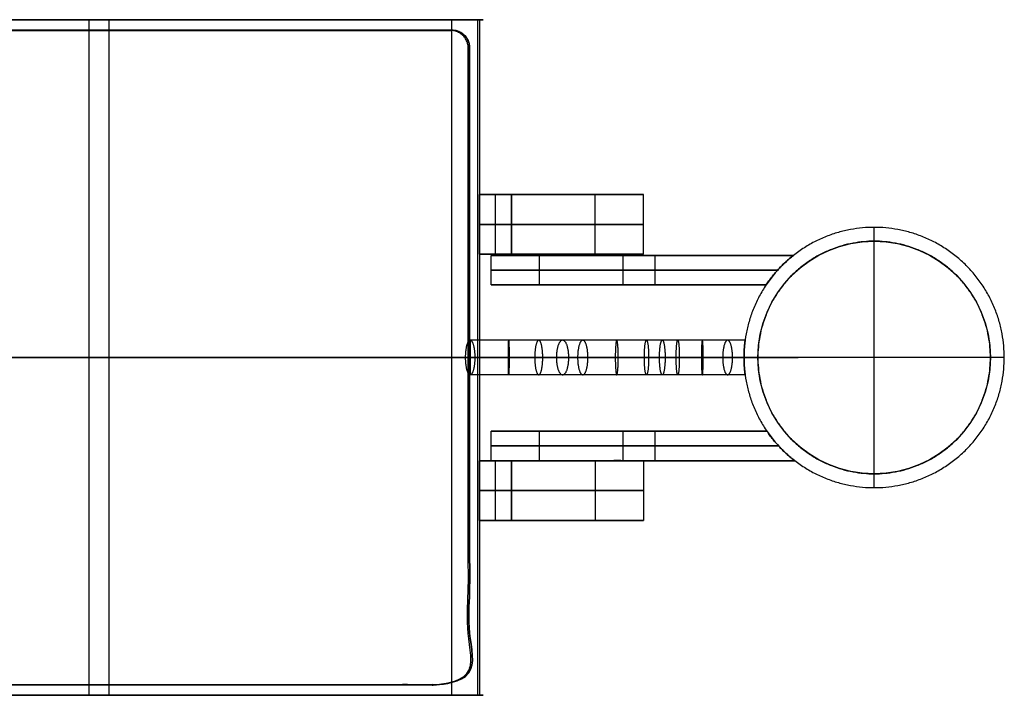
# Model space of a CAD drawing. Header units: millimetres. Extents: x -408 to 77, y -97 to 97.
# Tile 2 of 2: x -207 to 77, y -97 to 97. Entities that reach past the tile are written whole.
import ezdxf

# ---------------------------------------------------------------- set-up
doc = ezdxf.new("R2010")
doc.units = ezdxf.units.MM
doc.header["$MEASUREMENT"] = 0
doc.layers.add('Predefinito', color=7, linetype='Continuous', true_color=0x000000)

msp = doc.modelspace()

# ---------------------------------------------------------------- linework, layer by layer
at = {"layer": 'Predefinito'}
for p, q in [((-74.13, 97.49), (-206.44, 97.49)), ((-26.74, 47), (-74.13, 47)), ((-74.13, 29.79), (-74.13, 47)), ((-69.49, 29.79, -15), (-69.49, 47, -15)), ((-69.48, 29.79, 15), (-69.48, 47, 15)), ((-64.84, 29.79, -15), (-64.84, 47, -15)), ((-50.43, 47, 21.93), (-50.43, 47, -21.93)), ((-74.13, 38.39, 15), (-64.83, 38.39, 15)), ((-74.13, 38.39, 15), (-74.13, 38.39, -15)), ((-64.85, 38.39, -15), (-74.13, 38.39, -15)), ((-64.83, 38.39, -15), (-64.85, 38.39, -15)), ((39.83, -37.56, 31.34), (39.83, 37.56, 31.34)), ((39.83, -37.56, -109.26), (39.83, 37.56, -109.26)), ((-26.74, 29.79), (-74.13, 29.79)), ((-70.74, 29.45), (16.5, 29.45)), ((-50.43, 29.79, -21.93), (-50.43, 29.79, 21.93)), ((-26.43, 29.45, 15), (-26.43, 29.45, -15)), ((-70.74, 20.94), (8.64, 20.94)), ((-26.43, 20.94, 15), (-26.43, 20.94, -15)), ((-76.76, 5, 1.99), (-76.76, -5, 1.99)), ((77.39, 0, 31.34), (2.26, 0, 31.34)), ((77.39, 0, -109.26), (2.26, 0, -109.26)), ((-403.54, -0.02, 24), (-76.96, -0.02, 24)), ((-403.14, -0.02, 31), (-77.36, -0.02, 31)), ((-77.36, -0.02, 21), (-403.14, -0.02, 21)), ((-78.09, 0, 6.81), (-75.44, 0, -2.83)), ((-70.74, -21.29), (8.88, -21.29)), ((-26.43, -21.29, 15), (-26.43, -21.29, -15)), ((-26.74, -29.79), (-74.13, -29.79)), ((-74.13, -47), (-74.13, -29.79)), ((-70.74, -29.79), (16.94, -29.79)), ((-69.49, -47, -15), (-69.49, -29.79, -15)), ((-69.48, -47, 15), (-69.48, -29.79, 15)), ((-64.84, -47, -15), (-64.84, -29.79, -15)), ((-50.43, -29.79, 21.93), (-50.43, -29.79, -21.93)), ((-33.26, -29.69, 15.63), (-35.27, -29.69, 15.63)), ((-35.27, -29.69, 15.63), (-35.27, -29.69, -17.4)), ((-26.43, -29.79, 15), (-26.43, -29.79, -15)), ((-74.13, -38.39, 15), (-64.83, -38.39, 15)), ((-74.13, -38.39, 15), (-74.13, -38.39, -15)), ((-64.85, -38.39, -15), (-74.13, -38.39, -15)), ((-64.83, -38.39, -15), (-64.85, -38.39, -15)), ((-26.74, -47), (-74.13, -47)), ((-50.43, -47, -21.93), (-50.43, -47, 21.93)), ((-206.44, -97.49), (-74.13, -97.49))]:
    msp.add_line(p, q, dxfattribs=at)
at = {"layer": 'Predefinito', "extrusion": (0, 1, 0)}
msp.add_lwpolyline([(23.35, 15), (-17.88, 15), (-17.88, -15), (23.35, -15)], dxfattribs=at)
at = {"layer": 'Predefinito'}
msp.add_circle((39.83, 0, -109.26), 33.56, dxfattribs=at)
for points, weights, degree, knots in [([(-395.71, 97.49, 4), (-399.51, 97.49, 4), (-403.31, 97.49, 4), (-405.77, 97.49, 4), (-405.81, 97.49, 6.46), (-406.02, 97.49, 18.47), (-406.22, 97.49, 30.49), (-406.23, 97.49, 30.7), (-406.08, 97.49, 30.85), (-405.93, 97.49, 31), (-405.72, 97.49, 31), (-240.18, 97.49, 31), (-74.63, 97.49, 31), (-74.16, 97.49, 31), (-74.13, 97.49, 30.54)], [1, 1, 1, 0.713131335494, 1, 1, 1, 0.922232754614, 1, 0.922232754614, 1, 1, 1, 0.731603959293, 1], 2, [1151.922436, 1151.922436, 1151.922436, 1159.519751, 1159.519751, 1163.403959, 1163.403959, 1187.441814, 1187.441814, 1187.838795, 1187.838795, 1188.235775, 1188.235775, 1519.331, 1519.331, 1520.081125, 1520.081125, 1520.081125]), ([(-74.13, 97.49, 30.54), (-74.13, 97.49, 3.77), (-74.13, 97.49, -23), (-74.13, 97.49, -31), (-82.13, 97.49, -31), (-131.61, 97.49, -31), (-181.09, 97.49, -31), (-184.73, 97.49, -31), (-186.82, 97.49, -28.02), (-196.99, 97.49, -13.5), (-207.15, 97.49, 1.02), (-209.24, 97.49, 4), (-212.88, 97.49, 4), (-215.33, 97.49, 4), (-217.77, 97.49, 4)], [1, 1, 1, 0.707106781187, 1, 1, 1, 0.887010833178, 1, 1, 1, 0.887010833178, 1, 1, 1], 2, [1520.081125, 1520.081125, 1520.081125, 1545.985063, 1545.985063, 1558.551434, 1558.551434, 1657.512945, 1657.512945, 1664.232463, 1664.232463, 1699.671636, 1699.671636, 1706.391154, 1706.391154, 1711.273367, 1711.273367, 1711.273367]), ([(-398.53, -94.49, 31), (-403.54, -94.49, 31), (-403.54, -89.49, 31), (-403.54, -0.02, 31), (-403.54, 89.44, 31), (-403.54, 94.45, 31), (-398.53, 94.45, 31), (-240.25, 94.45, 31), (-81.97, 94.45, 31)], [0.999999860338, 0.707106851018, 1, 1, 1, 0.707106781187, 1, 1, 1], 2, [-705.885083, -705.885083, -705.885083, -697.712508, -697.712508, -531.428482, -531.428482, -523.255906, -523.255906, -194.662744, -194.662744, -194.662744]), ([(-81.97, 94.45, 24), (-240.25, 94.45, 24), (-398.53, 94.45, 24), (-403.54, 94.45, 24), (-403.54, 89.44, 24), (-403.54, -0.02, 24), (-403.54, -89.49, 24), (-403.54, -94.49, 24), (-398.53, -94.49, 24)], [1, 1, 1, 0.707106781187, 1, 1, 1, 0.707106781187, 1], 2, [-1303.370015, -1303.370015, -1303.370015, -987.586458, -987.586458, -979.732476, -979.732476, -819.930768, -819.930768, -812.076786, -812.076786, -812.076786]), ([(-81.97, 94.45, 27.5), (-240.25, 94.45, 27.5), (-398.53, 94.45, 27.5), (-403.54, 94.45, 27.5), (-403.54, 89.44, 27.5), (-403.54, -0.02, 27.5), (-403.54, -89.49, 27.5), (-403.54, -94.49, 27.5), (-398.53, -94.49, 27.5)], [1, 1, 1, 0.707106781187, 1, 1, 1, 0.707106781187, 1], 2, [-1303.370015, -1303.370015, -1303.370015, -987.586458, -987.586458, -979.732476, -979.732476, -819.930768, -819.930768, -812.076786, -812.076786, -812.076786]), ([(-398.14, -94.41, 21), (-403.14, -94.41, 21), (-403.14, -89.41, 21), (-403.14, -0.02, 21), (-403.14, 89.37, 21), (-403.14, 94.37, 21), (-398.14, 94.37, 21), (-240.25, 94.37, 21), (-82.36, 94.37, 21)], [1, 0.707106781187, 1, 1, 1, 0.707106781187, 1, 1, 1], 2, [812.076786, 812.076786, 812.076786, 819.930768, 819.930768, 979.732476, 979.732476, 987.586458, 987.586458, 1303.370015, 1303.370015, 1303.370015]), ([(-82.36, 94.37, 31), (-240.25, 94.37, 31), (-398.14, 94.37, 31), (-403.14, 94.37, 31), (-403.14, 89.37, 31), (-403.14, -0.02, 31), (-403.14, -89.41, 31), (-403.14, -94.41, 31), (-398.14, -94.41, 31)], [1, 1, 1, 0.707106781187, 1, 1, 1, 0.707106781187, 1], 2, [-1303.370015, -1303.370015, -1303.370015, -987.586458, -987.586458, -979.732476, -979.732476, -819.930768, -819.930768, -812.076786, -812.076786, -812.076786]), ([(-82.36, 94.37, 26), (-240.25, 94.37, 26), (-398.14, 94.37, 26), (-403.14, 94.37, 26), (-403.14, 89.37, 26), (-403.14, -0.02, 26), (-403.14, -89.41, 26), (-403.14, -94.41, 26), (-398.14, -94.41, 26)], [1, 1, 1, 0.707106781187, 1, 1, 1, 0.707106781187, 1], 2, [-1303.370015, -1303.370015, -1303.370015, -987.586458, -987.586458, -979.732476, -979.732476, -819.930768, -819.930768, -812.076786, -812.076786, -812.076786]), ([(-81.97, 94.45, 31), (-76.96, 94.45, 31), (-76.96, 89.44, 31), (-76.96, -0.02, 31), (-76.96, -89.49, 31), (-76.96, -94.49, 31), (-81.97, -94.49, 31), (-240.25, -94.49, 31), (-398.53, -94.49, 31)], [1, 0.707106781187, 1, 1, 1, 0.707106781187, 1, 1, 1], 2, [-194.662744, -194.662744, -194.662744, -186.490167, -186.490167, -20.206142, -20.206142, -12.033565, -12.033565, 316.559596, 316.559596, 316.559596]), ([(-81.97, 94.45, 24), (-76.96, 94.45, 24), (-76.96, 89.44, 24), (-76.96, -0.02, 24), (-76.96, -89.49, 24), (-76.96, -94.49, 24), (-81.97, -94.49, 24), (-240.25, -94.49, 24), (-398.53, -94.49, 24)], [0.999999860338, 0.707106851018, 1, 1, 1, 0.707106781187, 1, 1, 1], 2, [1303.370015, 1303.370015, 1303.370015, 1311.223995, 1311.223995, 1471.025704, 1471.025704, 1478.879686, 1478.879686, 1794.663244, 1794.663244, 1794.663244]), ([(-398.53, -94.49, 27.5), (-240.25, -94.49, 27.5), (-81.97, -94.49, 27.5), (-76.96, -94.49, 27.5), (-76.96, -89.49, 27.5), (-76.96, -0.02, 27.5), (-76.96, 89.44, 27.5), (-76.96, 94.45, 27.5), (-81.97, 94.45, 27.5)], [1, 1, 1, 0.707106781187, 1, 1, 1, 0.707106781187, 1], 2, [-1794.663244, -1794.663244, -1794.663244, -1478.879687, -1478.879687, -1471.025705, -1471.025705, -1311.223997, -1311.223997, -1303.370015, -1303.370015, -1303.370015]), ([(-398.14, -94.41, 21), (-240.25, -94.41, 21), (-82.36, -94.41, 21), (-77.36, -94.41, 21), (-77.36, -89.41, 21), (-77.36, -0.02, 21), (-77.36, 89.37, 21), (-77.36, 94.37, 21), (-82.36, 94.37, 21)], [1, 1, 1, 0.707106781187, 1, 1, 1, 0.707106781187, 1], 2, [-1794.663244, -1794.663244, -1794.663244, -1478.879687, -1478.879687, -1471.025705, -1471.025705, -1311.223997, -1311.223997, -1303.370015, -1303.370015, -1303.370015]), ([(-398.14, -94.41, 31), (-240.25, -94.41, 31), (-82.36, -94.41, 31), (-77.36, -94.41, 31), (-77.36, -89.41, 31), (-77.36, -0.02, 31), (-77.36, 89.37, 31), (-77.36, 94.37, 31), (-82.36, 94.37, 31)], [1, 1, 1, 0.707106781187, 1, 1, 1, 0.707106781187, 1], 2, [-1794.663244, -1794.663244, -1794.663244, -1478.879687, -1478.879687, -1471.025705, -1471.025705, -1311.223997, -1311.223997, -1303.370015, -1303.370015, -1303.370015]), ([(-398.14, -94.41, 26), (-240.25, -94.41, 26), (-82.36, -94.41, 26), (-77.36, -94.41, 26), (-77.36, -89.41, 26), (-77.36, -0.02, 26), (-77.36, 89.37, 26), (-77.36, 94.37, 26), (-82.36, 94.37, 26)], [1, 1, 1, 0.707106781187, 1, 1, 1, 0.707106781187, 1], 2, [-1794.663244, -1794.663244, -1794.663244, -1478.879687, -1478.879687, -1471.025705, -1471.025705, -1311.223997, -1311.223997, -1303.370015, -1303.370015, -1303.370015]), ([(-64.83, 47, 15), (-54.62, 47, 25.96), (-40.68, 47, 20.47), (-26.74, 47, 14.98), (-26.74, 47), (-26.74, 47, -14.98), (-40.68, 47, -20.47), (-54.62, 47, -25.96), (-64.83, 47, -15)], [1, 0.82655508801, 1, 0.82655508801, 1, 0.82655508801, 1, 0.82655508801, 1], 2, [48.64947, 48.64947, 48.64947, 74.954292, 74.954292, 101.259113, 101.259113, 127.563935, 127.563935, 153.868756, 153.868756, 153.868756]), ([(-64.83, 38.39, -15), (-54.62, 38.39, -25.96), (-40.68, 38.39, -20.47), (-26.74, 38.39, -14.98), (-26.74, 38.39), (-26.74, 38.39, 14.98), (-40.68, 38.39, 20.47), (-54.62, 38.39, 25.96), (-64.83, 38.39, 15)], [1, 0.82655508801, 1, 0.82655508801, 1, 0.82655508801, 1, 0.82655508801, 1], 2, [-153.868756, -153.868756, -153.868756, -127.563935, -127.563935, -101.259113, -101.259113, -74.954292, -74.954292, -48.64947, -48.64947, -48.64947]), ([(77.39, 0, 31.34), (77.39, -37.56, 31.34), (39.83, -37.56, 31.34), (2.26, -37.56, 31.34), (2.26, 0, 31.34), (2.26, 37.56, 31.34), (39.83, 37.56, 31.34), (77.39, 37.56, 31.34), (77.39, 0, 31.34)], [1, 0.707106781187, 1, 0.707106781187, 1, 0.707106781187, 1, 0.707106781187, 1], 2, [-236.017477, -236.017477, -236.017477, -177.013108, -177.013108, -118.008739, -118.008739, -59.004369, -59.004369, 0, 0, 0]), ([(77.39, 0, -109.26), (77.39, -37.56, -109.26), (39.83, -37.56, -109.26), (2.26, -37.56, -109.26), (2.26, 0, -109.26), (2.26, 37.56, -109.26), (39.83, 37.56, -109.26), (77.39, 37.56, -109.26), (77.39, 0, -109.26)], [1, 0.707106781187, 1, 0.707106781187, 1, 0.707106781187, 1, 0.707106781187, 1], 2, [-236.017477, -236.017477, -236.017477, -177.013108, -177.013108, -118.008739, -118.008739, -59.004369, -59.004369, 0, 0, 0]), ([(77.39, 0, -38.96), (77.39, -37.56, -38.96), (39.83, -37.56, -38.96), (2.26, -37.56, -38.96), (2.26, 0, -38.96), (2.26, 37.56, -38.96), (39.83, 37.56, -38.96), (77.39, 37.56, -38.96), (77.39, 0, -38.96)], [1, 0.707106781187, 1, 0.707106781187, 1, 0.707106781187, 1, 0.707106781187, 1], 2, [-236.017477, -236.017477, -236.017477, -177.013108, -177.013108, -118.008739, -118.008739, -59.004369, -59.004369, 0, 0, 0]), ([(73.39, 0, -109.26), (73.39, -33.56, -109.26), (39.83, -33.56, -109.26), (6.26, -33.56, -109.26), (6.26, 0, -109.26), (6.26, 33.56, -109.26), (39.83, 33.56, -109.26), (73.39, 33.56, -109.26), (73.39, 0, -109.26)], [1, 0.707106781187, 1, 0.707106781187, 1, 0.707106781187, 1, 0.707106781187, 1], 2, [0, 0, 0, 59.004369, 59.004369, 118.008739, 118.008739, 177.013108, 177.013108, 236.017477, 236.017477, 236.017477]), ([(73.39, 0, -3968.66), (73.39, -33.56, -3968.66), (39.83, -33.56, -3968.66), (6.26, -33.56, -3968.66), (6.26, 0, -3968.66), (6.26, 33.56, -3968.66), (39.83, 33.56, -3968.66), (73.39, 33.56, -3968.66), (73.39, 0, -3968.66)], [1, 0.707106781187, 1, 0.707106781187, 1, 0.707106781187, 1, 0.707106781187, 1], 2, [0, 0, 0, 59.004369, 59.004369, 118.008739, 118.008739, 177.013108, 177.013108, 236.017477, 236.017477, 236.017477]), ([(-32.65, 29.45, -15), (-42.86, 29.45, -25.96), (-56.8, 29.45, -20.47), (-70.74, 29.45, -14.98), (-70.74, 29.45), (-70.74, 29.45, 14.98), (-56.8, 29.45, 20.47), (-42.86, 29.45, 25.96), (-32.64, 29.45, 15)], [1, 0.82655508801, 1, 0.82655508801, 1, 0.82655508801, 1, 0.82655508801, 1], 2, [48.64947, 48.64947, 48.64947, 74.954292, 74.954292, 101.259113, 101.259113, 127.563935, 127.563935, 153.868756, 153.868756, 153.868756]), ([(-64.83, 29.79, -15), (-54.62, 29.79, -25.96), (-40.68, 29.79, -20.47), (-26.74, 29.79, -14.98), (-26.74, 29.79), (-26.74, 29.79, 14.98), (-40.68, 29.79, 20.47), (-54.62, 29.79, 25.96), (-64.83, 29.79, 15)], [1, 0.82655508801, 1, 0.82655508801, 1, 0.82655508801, 1, 0.82655508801, 1], 2, [-153.868756, -153.868756, -153.868756, -127.563935, -127.563935, -101.259113, -101.259113, -74.954292, -74.954292, -48.64947, -48.64947, -48.64947]), ([(-32.65, 25.2, -15), (-42.86, 25.2, -25.96), (-56.8, 25.2, -20.47), (-70.74, 25.2, -14.98), (-70.74, 25.2), (-70.74, 25.2, 14.98), (-56.8, 25.2, 20.47), (-42.86, 25.2, 25.96), (-32.64, 25.2, 15)], [1, 0.82655508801, 1, 0.82655508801, 1, 0.82655508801, 1, 0.82655508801, 1], 2, [48.64947, 48.64947, 48.64947, 74.954292, 74.954292, 101.259113, 101.259113, 127.563935, 127.563935, 153.868756, 153.868756, 153.868756]), ([(-32.65, 20.94, -15), (-42.86, 20.94, -25.96), (-56.8, 20.94, -20.47), (-70.74, 20.94, -14.98), (-70.74, 20.94), (-70.74, 20.94, 14.98), (-56.8, 20.94, 20.47), (-42.86, 20.94, 25.96), (-32.64, 20.94, 15)], [1, 0.82655508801, 1, 0.82655508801, 1, 0.82655508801, 1, 0.82655508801, 1], 2, [48.64947, 48.64947, 48.64947, 74.954292, 74.954292, 101.259113, 101.259113, 127.563935, 127.563935, 153.868756, 153.868756, 153.868756]), ([(-75.44, 0, -2.83), (-75.44, 5, -2.83), (-76.76, 5, 1.99), (-78.09, 5, 6.81), (-78.09, 0, 6.81), (-78.09, -5, 6.81), (-76.76, -5, 1.99), (-75.44, -5, -2.83), (-75.44, 0, -2.83)], [1, 0.707106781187, 1, 0.707106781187, 1, 0.707106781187, 1, 0.707106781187, 1], 2, [0, 0, 0, 7.853982, 7.853982, 15.707963, 15.707963, 23.561945, 23.561945, 31.415927, 31.415927, 31.415927]), ([(-65.55, 0, -1.3), (-65.55, 5, -1.3), (-65.64, 5, 3.7), (-65.73, 5, 8.7), (-65.73, 0, 8.7), (-65.73, -5, 8.7), (-65.64, -5, 3.7), (-65.55, -5, -1.3), (-65.55, 0, -1.3)], [1, 0.707106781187, 1, 0.707106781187, 1, 0.707106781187, 1, 0.707106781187, 1], 2, [0, 0, 0, 7.853982, 7.853982, 15.707963, 15.707963, 23.561945, 23.561945, 31.415927, 31.415927, 31.415927]), ([(-58.13, 0, -2.09), (-58.13, 5, -2.09), (-56.98, 5, 2.77), (-55.83, 5, 7.64), (-55.83, 0, 7.64), (-55.83, -5, 7.64), (-56.98, -5, 2.77), (-58.13, -5, -2.09), (-58.13, 0, -2.09)], [1, 0.707106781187, 1, 0.707106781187, 1, 0.707106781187, 1, 0.707106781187, 1], 2, [0, 0, 0, 7.853982, 7.853982, 15.707963, 15.707963, 23.561945, 23.561945, 31.415927, 31.415927, 31.415927]), ([(-51.89, 0, -4.11), (-51.89, 5, -4.11), (-50.09, 5, 0.55), (-48.3, 5, 5.22), (-48.3, 0, 5.22), (-48.3, -5, 5.22), (-50.09, -5, 0.55), (-51.89, -5, -4.11), (-51.89, 0, -4.11)], [1, 0.707106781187, 1, 0.707106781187, 1, 0.707106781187, 1, 0.707106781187, 1], 2, [0, 0, 0, 7.853982, 7.853982, 15.707963, 15.707963, 23.561945, 23.561945, 31.415927, 31.415927, 31.415927]), ([(-45.76, 0, -6.35), (-45.76, 5, -6.35), (-44.27, 5, -1.57), (-42.79, 5, 3.2), (-42.79, 0, 3.2), (-42.79, -5, 3.2), (-44.27, -5, -1.57), (-45.76, -5, -6.35), (-45.76, 0, -6.35)], [1, 0.707106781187, 1, 0.707106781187, 1, 0.707106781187, 1, 0.707106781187, 1], 2, [0, 0, 0, 7.853982, 7.853982, 15.707963, 15.707963, 23.561945, 23.561945, 31.415927, 31.415927, 31.415927]), ([(-34.89, 0, -8.53), (-34.89, 5, -8.53), (-34.46, 5, -3.54), (-34.03, 5, 1.44), (-34.03, 0, 1.44), (-34.03, -5, 1.44), (-34.46, -5, -3.54), (-34.89, -5, -8.53), (-34.89, 0, -8.53)], [1, 0.707106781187, 1, 0.707106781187, 1, 0.707106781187, 1, 0.707106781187, 1], 2, [0, 0, 0, 7.853982, 7.853982, 15.707963, 15.707963, 23.561945, 23.561945, 31.415927, 31.415927, 31.415927]), ([(-25.27, 0, -8.36), (-25.27, 5, -8.36), (-25.88, 5, -3.39), (-26.5, 5, 1.57), (-26.5, 0, 1.57), (-26.5, -5, 1.57), (-25.88, -5, -3.39), (-25.27, -5, -8.36), (-25.27, 0, -8.36)], [1, 0.707106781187, 1, 0.707106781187, 1, 0.707106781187, 1, 0.707106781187, 1], 2, [0, 0, 0, 7.853982, 7.853982, 15.707963, 15.707963, 23.561945, 23.561945, 31.415927, 31.415927, 31.415927]), ([(-20.51, 0, -7.55), (-20.51, 5, -7.55), (-21.32, 5, -2.61), (-22.13, 5, 2.32), (-22.13, 0, 2.32), (-22.13, -5, 2.32), (-21.32, -5, -2.61), (-20.51, -5, -7.55), (-20.51, 0, -7.55)], [1, 0.707106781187, 1, 0.707106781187, 1, 0.707106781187, 1, 0.707106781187, 1], 2, [0, 0, 0, 7.853982, 7.853982, 15.707963, 15.707963, 23.561945, 23.561945, 31.415927, 31.415927, 31.415927]), ([(-16.41, 0, -7.03), (-16.41, 5, -7.03), (-16.86, 5, -2.05), (-17.32, 5, 2.92), (-17.32, 0, 2.92), (-17.32, -5, 2.92), (-16.86, -5, -2.05), (-16.41, -5, -7.03), (-16.41, 0, -7.03)], [1, 0.707106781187, 1, 0.707106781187, 1, 0.707106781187, 1, 0.707106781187, 1], 2, [0, 0, 0, 7.853982, 7.853982, 15.707963, 15.707963, 23.561945, 23.561945, 31.415927, 31.415927, 31.415927]), ([(-10.05, 0, -6.88), (-10.05, 5, -6.88), (-9.77, 5, -1.88), (-9.5, 5, 3.11), (-9.5, 0, 3.11), (-9.5, -5, 3.11), (-9.77, -5, -1.88), (-10.05, -5, -6.88), (-10.05, 0, -6.88)], [1, 0.707106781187, 1, 0.707106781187, 1, 0.707106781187, 1, 0.707106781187, 1], 2, [0, 0, 0, 7.853982, 7.853982, 15.707963, 15.707963, 23.561945, 23.561945, 31.415927, 31.415927, 31.415927]), ([(-3.88, 0, -7.98), (-3.88, 5, -7.98), (-2.47, 5, -3.19), (-1.05, 5, 1.59), (-1.05, 0, 1.59), (-1.05, -5, 1.59), (-2.47, -5, -3.19), (-3.88, -5, -7.98), (-3.88, 0, -7.98)], [1, 0.707106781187, 1, 0.707106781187, 1, 0.707106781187, 1, 0.707106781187, 1], 2, [0, 0, 0, 7.853982, 7.853982, 15.707963, 15.707963, 23.561945, 23.561945, 31.415927, 31.415927, 31.415927]), ([(2.26, 0, -10.18), (2.26, 1.34, -10.18), (2.34, 2.61, -9.63), (2.43, 3.54, -8.67), (2.52, 4.5, -7.67), (2.6, 5, -6.32), (2.6, 5, -4.93), (2.6, 5, -3.52), (2.52, 4.48, -2.13), (2.43, 3.54, -1.08), (2.34, 2.63, -0.08), (2.26, 1.37, 0.54), (2.26, 0, 0.54), (2.26, -1.37, 0.54), (2.34, -2.63, -0.08), (2.43, -3.54, -1.08), (2.52, -4.48, -2.13), (2.6, -5, -3.52), (2.6, -5, -4.93), (2.6, -5, -6.32), (2.52, -4.5, -7.67), (2.43, -3.54, -8.67), (2.34, -2.61, -9.63), (2.26, -1.34, -10.18), (2.26, 0, -10.18)], [0.999999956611, 1, 1, 1, 1, 1, 1, 1, 1, 1, 1, 1, 0.999999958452, 0.999999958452, 0.999999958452, 0.999999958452, 0.999999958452, 0.999999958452, 0.999999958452, 0.999999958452, 0.999999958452, 0.999999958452, 0.999999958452, 0.999999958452, 0.999999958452], 3, [0, 0, 0, 0, 4.06447, 4.06447, 4.06447, 8.287092, 8.287092, 8.287092, 12.600265, 12.600265, 12.600265, 16.727773, 16.727773, 16.727773, 20.85528, 20.85528, 20.85528, 25.168453, 25.168453, 25.168453, 29.391077, 29.391077, 29.391077, 33.455551, 33.455551, 33.455551, 33.455551]), ([(-217.77, 0, 4), (-215.33, 0, 4), (-212.88, 0, 4), (-209.24, 0, 4), (-207.15, 0, 1.02), (-196.99, 0, -13.5), (-186.82, 0, -28.02), (-184.73, 0, -31), (-181.09, 0, -31), (-131.61, 0, -31), (-82.13, 0, -31), (-74.13, 0, -31), (-74.13, 0, -23), (-74.13, 0, 3.77), (-74.13, 0, 30.54)], [1, 1, 1, 0.887010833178, 1, 1, 1, 0.887010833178, 1, 1, 1, 0.707106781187, 1, 1, 1], 2, [-1711.273367, -1711.273367, -1711.273367, -1706.391154, -1706.391154, -1699.671637, -1699.671637, -1664.232465, -1664.232465, -1657.512947, -1657.512947, -1558.551439, -1558.551439, -1545.985068, -1545.985068, -1520.081125, -1520.081125, -1520.081125]), ([(-74.13, 0, 30.54), (-74.16, 0, 31), (-74.63, 0, 31), (-75.79, 0, 31), (-76.96, 0, 31)], [1, 0.731603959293, 1, 1, 1], 2, [-1520.081125, -1520.081125, -1520.081125, -1519.331, -1519.331, -1517.002308, -1517.002308, -1517.002308]), ([(-32.65, -21.29, -15), (-42.86, -21.29, -25.96), (-56.8, -21.29, -20.47), (-70.74, -21.29, -14.98), (-70.74, -21.29), (-70.74, -21.29, 14.98), (-56.8, -21.29, 20.47), (-42.86, -21.29, 25.96), (-32.64, -21.29, 15)], [1, 0.82655508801, 1, 0.82655508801, 1, 0.82655508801, 1, 0.82655508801, 1], 2, [48.64947, 48.64947, 48.64947, 74.954292, 74.954292, 101.259113, 101.259113, 127.563935, 127.563935, 153.868756, 153.868756, 153.868756]), ([(-32.65, -25.54, -15), (-42.86, -25.54, -25.96), (-56.8, -25.54, -20.47), (-70.74, -25.54, -14.98), (-70.74, -25.54), (-70.74, -25.54, 14.98), (-56.8, -25.54, 20.47), (-42.86, -25.54, 25.96), (-32.64, -25.54, 15)], [1, 0.82655508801, 1, 0.82655508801, 1, 0.82655508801, 1, 0.82655508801, 1], 2, [48.64947, 48.64947, 48.64947, 74.954292, 74.954292, 101.259113, 101.259113, 127.563935, 127.563935, 153.868756, 153.868756, 153.868756]), ([(-32.65, -29.79, -15), (-42.86, -29.79, -25.96), (-56.8, -29.79, -20.47), (-70.74, -29.79, -14.98), (-70.74, -29.79), (-70.74, -29.79, 14.98), (-56.8, -29.79, 20.47), (-42.86, -29.79, 25.96), (-32.64, -29.79, 15)], [1, 0.82655508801, 1, 0.82655508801, 1, 0.82655508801, 1, 0.82655508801, 1], 2, [48.64947, 48.64947, 48.64947, 74.954292, 74.954292, 101.259113, 101.259113, 127.563935, 127.563935, 153.868756, 153.868756, 153.868756]), ([(-32.65, -29.79, -15), (-42.86, -29.79, -25.96), (-56.8, -29.79, -20.47), (-70.74, -29.79, -14.98), (-70.74, -29.79), (-70.74, -29.79, 14.98), (-56.8, -29.79, 20.47), (-42.86, -29.79, 25.96), (-32.64, -29.79, 15)], [1, 0.82655508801, 1, 0.82655508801, 1, 0.82655508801, 1, 0.82655508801, 1], 2, [48.64947, 48.64947, 48.64947, 74.954292, 74.954292, 101.259113, 101.259113, 127.563935, 127.563935, 153.868756, 153.868756, 153.868756]), ([(-64.83, -29.79, 15), (-54.62, -29.79, 25.96), (-40.68, -29.79, 20.47), (-26.74, -29.79, 14.98), (-26.74, -29.79), (-26.74, -29.79, -14.98), (-40.68, -29.79, -20.47), (-54.62, -29.79, -25.96), (-64.83, -29.79, -15)], [1, 0.82655508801, 1, 0.82655508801, 1, 0.82655508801, 1, 0.82655508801, 1], 2, [48.64947, 48.64947, 48.64947, 74.954292, 74.954292, 101.259113, 101.259113, 127.563935, 127.563935, 153.868756, 153.868756, 153.868756]), ([(-64.83, -38.39, -15), (-54.62, -38.39, -25.96), (-40.68, -38.39, -20.47), (-26.74, -38.39, -14.98), (-26.74, -38.39), (-26.74, -38.39, 14.98), (-40.68, -38.39, 20.47), (-54.62, -38.39, 25.96), (-64.83, -38.39, 15)], [1, 0.82655508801, 1, 0.82655508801, 1, 0.82655508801, 1, 0.82655508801, 1], 2, [-153.868756, -153.868756, -153.868756, -127.563935, -127.563935, -101.259113, -101.259113, -74.954292, -74.954292, -48.64947, -48.64947, -48.64947]), ([(-64.83, -47, -15), (-54.62, -47, -25.96), (-40.68, -47, -20.47), (-26.74, -47, -14.98), (-26.74, -47), (-26.74, -47, 14.98), (-40.68, -47, 20.47), (-54.62, -47, 25.96), (-64.83, -47, 15)], [1, 0.82655508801, 1, 0.82655508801, 1, 0.82655508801, 1, 0.82655508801, 1], 2, [-153.868756, -153.868756, -153.868756, -127.563935, -127.563935, -101.259113, -101.259113, -74.954292, -74.954292, -48.64947, -48.64947, -48.64947]), ([(-395.71, -97.49, 4), (-399.51, -97.49, 4), (-403.31, -97.49, 4), (-405.77, -97.49, 4), (-405.81, -97.49, 6.46), (-406.02, -97.49, 18.47), (-406.22, -97.49, 30.49), (-406.23, -97.49, 30.7), (-406.08, -97.49, 30.85), (-405.93, -97.49, 31), (-405.72, -97.49, 31), (-240.18, -97.49, 31), (-74.63, -97.49, 31), (-74.16, -97.49, 31), (-74.13, -97.49, 30.54)], [1, 1, 1, 0.713131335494, 1, 1, 1, 0.922232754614, 1, 0.922232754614, 1, 1, 1, 0.731603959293, 1], 2, [1151.922436, 1151.922436, 1151.922436, 1159.519751, 1159.519751, 1163.403959, 1163.403959, 1187.441814, 1187.441814, 1187.838795, 1187.838795, 1188.235775, 1188.235775, 1519.331, 1519.331, 1520.081125, 1520.081125, 1520.081125]), ([(-74.13, -97.49, 30.54), (-74.13, -97.49, 3.77), (-74.13, -97.49, -23), (-74.13, -97.49, -31), (-82.13, -97.49, -31), (-131.61, -97.49, -31), (-181.09, -97.49, -31), (-184.73, -97.49, -31), (-186.82, -97.49, -28.02), (-196.99, -97.49, -13.5), (-207.15, -97.49, 1.02), (-209.24, -97.49, 4), (-212.88, -97.49, 4), (-215.33, -97.49, 4), (-217.77, -97.49, 4)], [1, 1, 1, 0.707106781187, 1, 1, 1, 0.887010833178, 1, 1, 1, 0.887010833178, 1, 1, 1], 2, [1520.081125, 1520.081125, 1520.081125, 1545.985068, 1545.985068, 1558.551439, 1558.551439, 1657.512947, 1657.512947, 1664.232465, 1664.232465, 1699.671637, 1699.671637, 1706.391154, 1706.391154, 1711.273367, 1711.273367, 1711.273367])]:
    msp.add_rational_spline(points, weights, degree=degree, knots=knots, dxfattribs=at)
for points, degree in [([(-186.82, 97.49, -28.02), (-186.82, 0, -28.02), (-186.82, -97.49, -28.02)], 2), ([(-181.09, 97.49, -31), (-181.09, 0, -31), (-181.09, -97.49, -31)], 2), ([(-82.13, 97.49, -31), (-82.13, 0, -31), (-82.13, -97.49, -31)], 2), ([(-74.63, 97.49, 31), (-74.63, 0, 31), (-74.63, -97.49, 31)], 2), ([(-74.13, 97.49, 30.54), (-74.13, 0, 30.54), (-74.13, -97.49, 30.54)], 2), ([(-74.13, 97.49, -23), (-74.13, 0, -23), (-74.13, -97.49, -23)], 2), ([(-82.36, 94.37, 21), (-82.36, 94.37, 26), (-82.36, 94.37, 31)], 2), ([(-81.97, 94.45, 31), (-81.97, 94.45, 27.5), (-81.97, 94.45, 24)], 2), ([(-77.36, 89.37, 31), (-77.36, 89.37, 26), (-77.36, 89.37, 21)], 2), ([(-76.96, 89.44, 31), (-76.96, 89.44, 27.5), (-76.96, 89.44, 24)], 2), ([(-64.85, 47, -15), (-69.49, 47, -15), (-74.13, 47, -15)], 2), ([(-74.13, 47, -15), (-74.13, 47), (-74.13, 47, 15)], 2), ([(-74.13, 47, 15), (-69.48, 47, 15), (-64.83, 47, 15)], 2), ([(-74.13, 47, 15), (-74.13, 38.39, 15), (-74.13, 29.79, 15)], 2), ([(-74.13, 29.79, -15), (-74.13, 38.39, -15), (-74.13, 47, -15)], 2), ([(-64.85, 29.79, -15), (-64.85, 38.39, -15), (-64.85, 47, -15)], 2), ([(-64.85, 47, -15), (-64.84, 47, -15), (-64.83, 47, -15)], 2), ([(-64.83, 47, -15), (-64.83, 38.39, -15), (-64.83, 29.79, -15)], 2), ([(-64.83, 29.79, 15), (-64.83, 38.39, 15), (-64.83, 47, 15)], 2), ([(-40.68, 29.79, -20.47), (-40.68, 38.39, -20.47), (-40.68, 47, -20.47)], 2), ([(-40.68, 29.79, 20.47), (-40.68, 38.39, 20.47), (-40.68, 47, 20.47)], 2), ([(-26.74, 29.79), (-26.74, 38.39), (-26.74, 47)], 2), ([(39.83, 37.56, 31.34), (39.83, 37.56, -38.96), (39.83, 37.56, -109.26)], 2), ([(-64.83, 29.79, 15), (-69.48, 29.79, 15), (-74.13, 29.79, 15)], 2), ([(-74.13, 29.79, 15), (-74.13, 29.79), (-74.13, 29.79, -15)], 2), ([(-74.13, 29.79, -15), (-69.49, 29.79, -15), (-64.85, 29.79, -15)], 2), ([(-70.74, 20.94), (-70.74, 25.2), (-70.74, 29.45)], 2), ([(-64.85, 29.79, -15), (-64.84, 29.79, -15), (-64.83, 29.79, -15)], 2), ([(-56.8, 20.94, -20.47), (-56.8, 25.2, -20.47), (-56.8, 29.45, -20.47)], 2), ([(-56.8, 20.94, 20.47), (-56.8, 25.2, 20.47), (-56.8, 29.45, 20.47)], 2), ([(-32.65, 20.94, -15), (-32.65, 25.2, -15), (-32.65, 29.45, -15)], 2), ([(-32.64, 20.94, 15), (-32.64, 25.2, 15), (-32.64, 29.45, 15)], 2), ([(-23.35, 20.94, 15), (-23.35, 25.2, 15), (-23.35, 29.45, 15)], 2), ([(-23.35, 20.94, -15), (-23.35, 25.2, -15), (-23.35, 29.45, -15)], 2), ([(16.5, 29.45, 15), (16.5, 29.45), (16.5, 29.45, -15)], 2), ([(8.64, 20.94, 15), (8.64, 20.94), (8.64, 20.94, -15)], 2), ([(-76.76, 0, 1.99), (-61.37, 0, 6.23), (-45.12, 0, -3.03), (-27.73, 0, -4.17), (-22.24, 0, -2.47), (-8.07, 0, -1.14), (-0.37, 0, -3.6), (8.57, 0, -7.38)], 3), ([(2.26, 0, 31.34), (2.26, 0, 15.94), (2.26, 0, 0.54)], 2), ([(2.26, 0, -10.18), (2.26, 0, -59.72), (2.26, 0, -109.26)], 2), ([(73.39, 0, -109.26), (73.39, 0, -2038.96), (73.39, 0, -3968.66)], 2), ([(77.39, 0, 31.34), (77.39, 0, -38.96), (77.39, 0, -109.26)], 2), ([(-70.74, -29.79), (-70.74, -25.54), (-70.74, -21.29)], 2), ([(-56.8, -29.79, -20.47), (-56.8, -25.54, -20.47), (-56.8, -21.29, -20.47)], 2), ([(-56.8, -29.79, 20.47), (-56.8, -25.54, 20.47), (-56.8, -21.29, 20.47)], 2), ([(-32.65, -29.79, -15), (-32.65, -25.54, -15), (-32.65, -21.29, -15)], 2), ([(-32.64, -29.79, 15), (-32.64, -25.54, 15), (-32.64, -21.29, 15)], 2), ([(-23.35, -29.79, 15), (-23.35, -25.54, 15), (-23.35, -21.29, 15)], 2), ([(-23.35, -29.79, -15), (-23.35, -25.54, -15), (-23.35, -21.29, -15)], 2), ([(8.88, -21.29, 15), (8.88, -21.29), (8.88, -21.29, -15)], 2), ([(-64.85, -29.79, -15), (-69.49, -29.79, -15), (-74.13, -29.79, -15)], 2), ([(-74.13, -29.79, -15), (-74.13, -29.79), (-74.13, -29.79, 15)], 2), ([(-74.13, -29.79, 15), (-69.48, -29.79, 15), (-64.83, -29.79, 15)], 2), ([(-74.13, -29.79, 15), (-74.13, -38.39, 15), (-74.13, -47, 15)], 2), ([(-74.13, -29.79, -15), (-74.13, -38.39, -15), (-74.13, -47, -15)], 2), ([(-64.83, -29.79, -15), (-64.84, -29.79, -15), (-64.85, -29.79, -15)], 2), ([(-64.85, -47, -15), (-64.85, -38.39, -15), (-64.85, -29.79, -15)], 2), ([(-64.83, -29.79, -15), (-64.83, -38.39, -15), (-64.83, -47, -15)], 2), ([(-64.83, -47, 15), (-64.83, -38.39, 15), (-64.83, -29.79, 15)], 2), ([(-40.68, -29.79, -20.47), (-40.68, -38.39, -20.47), (-40.68, -47, -20.47)], 2), ([(-40.68, -29.79, 20.47), (-40.68, -38.39, 20.47), (-40.68, -47, 20.47)], 2), ([(-23.35, -29.79, -15), (-28, -29.79, -15), (-32.65, -29.79, -15)], 2), ([(-32.64, -29.79, 15), (-28, -29.79, 15), (-23.35, -29.79, 15)], 2), ([(-26.74, -29.79), (-26.74, -38.39), (-26.74, -47)], 2), ([(16.94, -29.79, 15), (16.94, -29.79), (16.94, -29.79, -15)], 2), ([(39.83, -37.56, 31.34), (39.83, -37.56, -38.96), (39.83, -37.56, -109.26)], 2), ([(-64.83, -47, 15), (-69.48, -47, 15), (-74.13, -47, 15)], 2), ([(-74.13, -47, 15), (-74.13, -47), (-74.13, -47, -15)], 2), ([(-74.13, -47, -15), (-69.49, -47, -15), (-64.85, -47, -15)], 2), ([(-64.83, -47, -15), (-64.84, -47, -15), (-64.85, -47, -15)], 2), ([(-77.36, -89.41, 31), (-77.36, -89.41, 26), (-77.36, -89.41, 21)], 2), ([(-76.96, -89.49, 31), (-76.96, -89.49, 27.5), (-76.96, -89.49, 24)], 2), ([(-82.36, -94.41, 31), (-82.36, -94.41, 26), (-82.36, -94.41, 21)], 2), ([(-81.97, -94.49, 31), (-81.97, -94.49, 27.5), (-81.97, -94.49, 24)], 2)]:
    msp.add_open_spline(points, degree=degree, dxfattribs=at)
for points, degree, knots in [([(16.5, 29.45, -15), (-3.42, 29.45, -15), (-23.35, 29.45, -15), (-28, 29.45, -15), (-32.65, 29.45, -15)], 2, [235.750606, 235.750606, 235.750606, 275.607142, 275.607142, 284.981877, 284.981877, 284.981877]), ([(-32.64, 29.45, 15), (-28, 29.45, 15), (-23.35, 29.45, 15), (-3.42, 29.45, 15), (16.5, 29.45, 15)], 2, [153.868756, 153.868756, 153.868756, 163.143491, 163.143491, 203.000028, 203.000028, 203.000028]), ([(11.97, 25.2, -15), (-5.69, 25.2, -15), (-23.35, 25.2, -15), (-28, 25.2, -15), (-32.65, 25.2, -15)], 2, [240.288529, 240.288529, 240.288529, 275.607142, 275.607142, 284.981877, 284.981877, 284.981877]), ([(-32.64, 25.2, 15), (-28, 25.2, 15), (-23.35, 25.2, 15), (-5.69, 25.2, 15), (11.97, 25.2, 15)], 2, [153.868756, 153.868756, 153.868756, 163.143491, 163.143491, 198.462104, 198.462104, 198.462104]), ([(8.64, 20.94, -15), (-7.35, 20.94, -15), (-23.35, 20.94, -15), (-28, 20.94, -15), (-32.65, 20.94, -15)], 2, [243.610373, 243.610373, 243.610373, 275.607142, 275.607142, 284.981877, 284.981877, 284.981877]), ([(-32.64, 20.94, 15), (-28, 20.94, 15), (-23.35, 20.94, 15), (-7.35, 20.94, 15), (8.64, 20.94, 15)], 2, [153.868756, 153.868756, 153.868756, 163.143491, 163.143491, 195.14026, 195.14026, 195.14026]), ([(2.6, 5, -4.93), (0.93, 5, -4.28), (-3.09, 5, -2.85), (-9.64, 5, -1.61), (-16.01, 5, -1.91), (-21.37, 5, -2.55), (-27.17, 5, -3.77), (-34.97, 5, -3.81), (-43.13, 5, -2.19), (-50.4, 5, 0.72), (-57.39, 5, 3.19), (-66.5, 5, 4.15), (-73.14, 5, 2.99), (-76.76, 5, 1.99)], 3, [6.449919, 6.449919, 6.449919, 6.449919, 11.809698, 19.250791, 26.34612, 30.841926, 35.470182, 44.068441, 54.097177, 60.295516, 67.533577, 76.271417, 87.552797, 87.552797, 87.552797, 87.552797]), ([(2.26, 0, 0.54), (1.2, 0, 0.92), (-2.47, 0, 2.1), (-9.51, 0, 3.45), (-16.35, 0, 3.08), (-22.31, 0, 2.36), (-27.75, 0, 1.21), (-34.41, 0, 1.21), (-41.73, 0, 2.63), (-48.4, 0, 5.3), (-56.26, 0, 8.11), (-66.78, 0, 9.21), (-74.16, 0, 7.89), (-78.09, 0, 6.81)], 3, [8.626639, 8.626639, 8.626639, 8.626639, 11.809698, 19.250791, 26.34612, 30.841926, 35.470182, 44.068441, 54.097177, 60.295516, 67.533577, 76.271417, 87.552797, 87.552797, 87.552797, 87.552797]), ([(2.26, 0, -10.18), (0.15, 0, -9.33), (-4.14, 0, -7.72), (-9.77, 0, -6.66), (-15.67, 0, -6.9), (-20.44, 0, -7.47), (-26.59, 0, -8.76), (-35.53, 0, -8.84), (-44.54, 0, -7), (-52.41, 0, -3.87), (-58.52, 0, -1.73), (-66.23, 0, -0.91), (-72.12, 0, -1.92), (-75.44, 0, -2.83)], 3, [4.807991, 4.807991, 4.807991, 4.807991, 11.809698, 19.250791, 26.34612, 30.841926, 35.470182, 44.068441, 54.097177, 60.295516, 67.533577, 76.271417, 87.552797, 87.552797, 87.552797, 87.552797]), ([(2.6, -5, -4.93), (0.93, -5, -4.28), (-3.09, -5, -2.85), (-9.64, -5, -1.61), (-16.01, -5, -1.91), (-21.37, -5, -2.55), (-27.17, -5, -3.77), (-34.97, -5, -3.81), (-43.13, -5, -2.19), (-50.4, -5, 0.72), (-57.39, -5, 3.19), (-66.5, -5, 4.15), (-73.14, -5, 2.99), (-76.76, -5, 1.99)], 3, [6.449934, 6.449934, 6.449934, 6.449934, 11.809698, 19.250791, 26.34612, 30.841926, 35.470182, 44.068441, 54.097177, 60.295516, 67.533577, 76.271417, 87.552797, 87.552797, 87.552797, 87.552797]), ([(8.88, -21.29, -15), (-7.24, -21.29, -15), (-23.35, -21.29, -15), (-28, -21.29, -15), (-32.65, -21.29, -15)], 2, [243.376558, 243.376558, 243.376558, 275.607142, 275.607142, 284.981877, 284.981877, 284.981877]), ([(-32.64, -21.29, 15), (-28, -21.29, 15), (-23.35, -21.29, 15), (-7.24, -21.29, 15), (8.88, -21.29, 15)], 2, [153.868756, 153.868756, 153.868756, 163.143491, 163.143491, 195.374075, 195.374075, 195.374075]), ([(12.28, -25.54, -15), (-5.54, -25.54, -15), (-23.35, -25.54, -15), (-28, -25.54, -15), (-32.65, -25.54, -15)], 2, [239.973551, 239.973551, 239.973551, 275.607142, 275.607142, 284.981877, 284.981877, 284.981877]), ([(-32.64, -25.54, 15), (-28, -25.54, 15), (-23.35, -25.54, 15), (-5.54, -25.54, 15), (12.28, -25.54, 15)], 2, [153.868756, 153.868756, 153.868756, 163.143491, 163.143491, 198.777083, 198.777083, 198.777083]), ([(16.94, -29.79, -15), (-3.2, -29.79, -15), (-23.35, -29.79, -15), (-28, -29.79, -15), (-32.65, -29.79, -15)], 2, [235.309611, 235.309611, 235.309611, 275.607142, 275.607142, 284.981877, 284.981877, 284.981877]), ([(-32.64, -29.79, 15), (-28, -29.79, 15), (-23.35, -29.79, 15), (-3.2, -29.79, 15), (16.94, -29.79, 15)], 2, [153.868756, 153.868756, 153.868756, 163.143491, 163.143491, 203.441022, 203.441022, 203.441022])]:
    msp.add_open_spline(points, degree=degree, knots=knots, dxfattribs=at)
for points, weights in [([(8.64, 20.94, 15), (11.91, 25.81, 15), (16.5, 29.45, 15)], [0.861629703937, 0.848752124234, 0.856407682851]), ([(16.5, 29.45, -15), (11.91, 25.81, -15), (8.64, 20.94, -15)], [0.856407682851, 0.84875212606, 0.861629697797]), ([(16.94, -29.79, 15), (12.24, -26.18, 15), (8.88, -21.29, 15)], [0.857193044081, 0.848443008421, 0.860728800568]), ([(8.88, -21.29, -15), (12.24, -26.18, -15), (16.94, -29.79, -15)], [0.860728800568, 0.848443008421, 0.857193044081])]:
    msp.add_rational_spline(points, weights, degree=2, dxfattribs=at)

doc.saveas('drawing.dxf')
